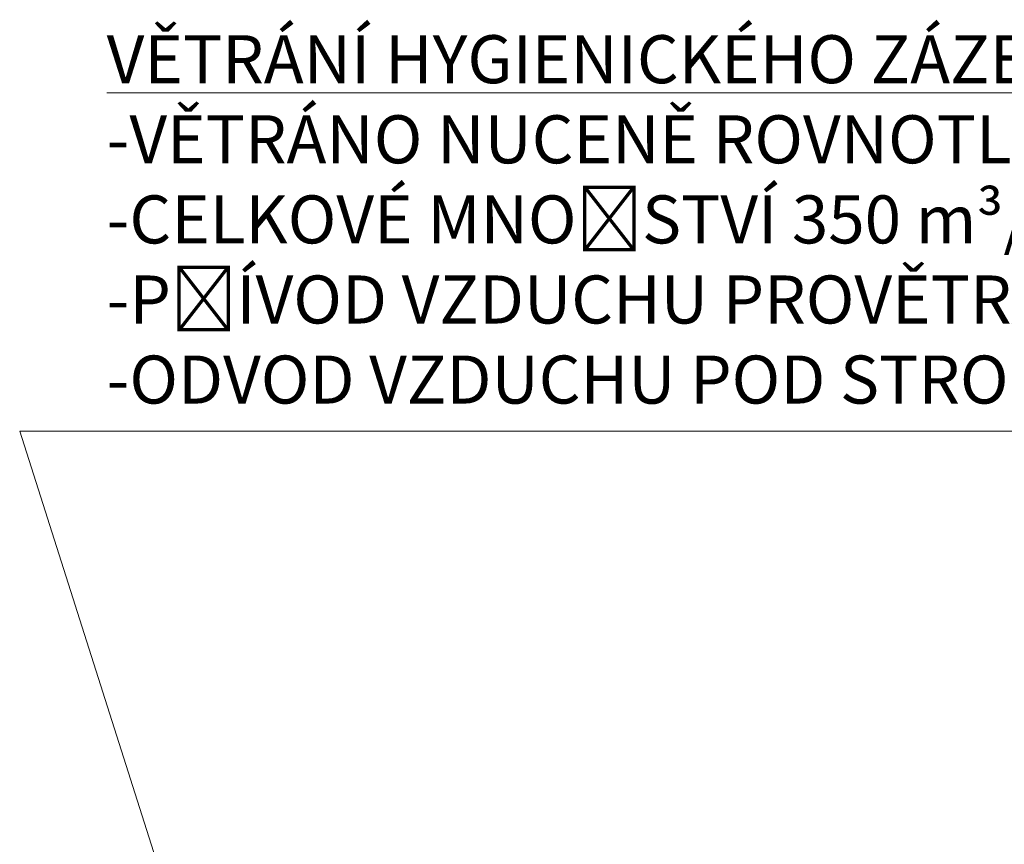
# Model space of a CAD drawing. Header units: millimetres. Extents: x 918337 to 1269480, y -257156 to -67477.
# Tile 48 of 114: x 1123486 to 1127585, y -217505 to -214072. Entities that reach past the tile are written whole.
import ezdxf

# ---------------------------------------------------------------- set-up
doc = ezdxf.new("R2010")
doc.units = ezdxf.units.MM
doc.layers.add('1VZT - LEGENDY', color=7, linetype='Continuous', lineweight=13)
doc.layers.add('LEGENDY', color=7, linetype='Continuous', lineweight=9)
doc.styles.get("Standard").update_dxf_attribs({"font": 'arial.ttf'})

msp = doc.modelspace()

# ---------------------------------------------------------------- linework, layer by layer
at = {"layer": '1VZT - LEGENDY', "ltscale": 0.1}
for q in [(1133306.4, -215785.8), (1124100.5, -217714.7)]:
    msp.add_line((1123485.6, -215785.8), q, dxfattribs=at)

# ---------------------------------------------------------------- texts
at = {"layer": 'LEGENDY', "lineweight": 5, "insert": (1123847.7, -215670.4), "char_height": 200, "attachment_point": 7}
msp.add_mtext_dynamic_manual_height_columns('\\A1;{\\LVĚTRÁNÍ HYGIENICKÉHO ZÁZEMÍ\\P}-VĚTRÁNO NUCENĚ ROVNOTLACE cca 15 x 1/hod\\P-CELKOVÉ MNOŽSTVÍ 350 m³/hod\\P-PŘÍVOD VZDUCHU PROVĚTRÁVACÍMI MŘÍŽKAMI  \\P-ODVOD VZDUCHU POD STROPEM - VÝUSTKY S REGULACÍ', width=10573.444, gutter_width=0, heights=[2614.2], dxfattribs=at)

doc.saveas('drawing.dxf')
